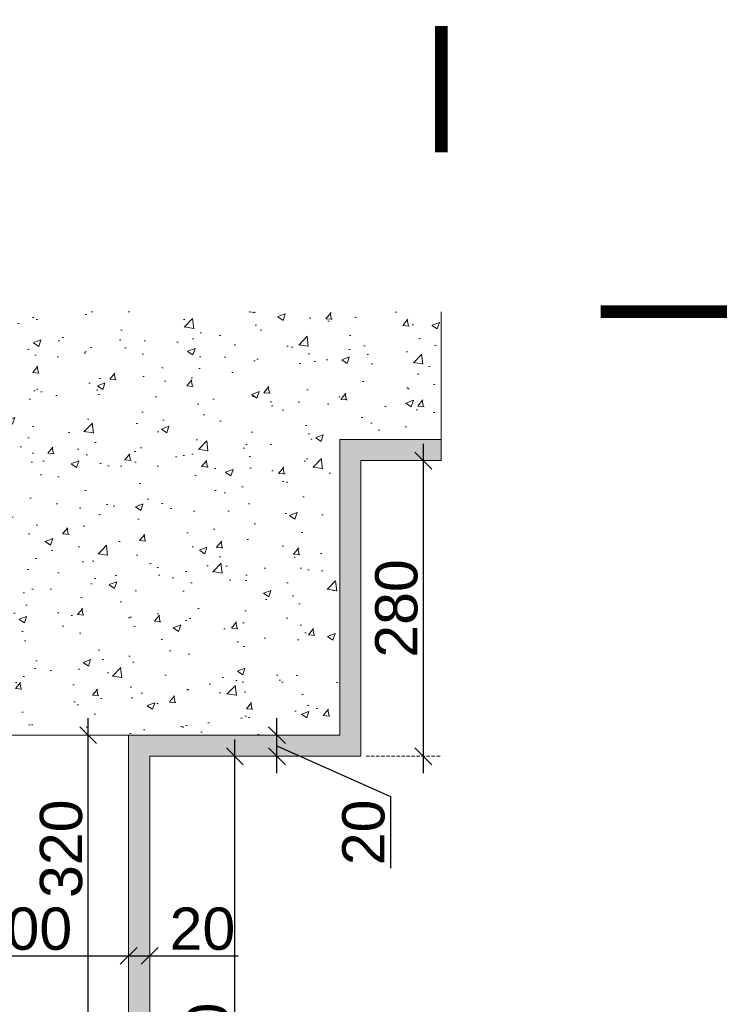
# Model space of a CAD drawing. Header units: millimetres. Extents: x 3652085 to 3778338, y -303702 to -273644.
# Tile 247 of 256: x 3701553 to 3702228, y -284761 to -283829. Entities that reach past the tile are written whole.
import ezdxf

# ---------------------------------------------------------------- set-up
doc = ezdxf.new("R2010")
doc.units = ezdxf.units.MM
doc.header["$PDMODE"] = 34
doc.linetypes.add('HIDDEN2', pattern=[4.7625, 3.175, -1.5875])
for name, color, linetype, lineweight in [('021 Various', 7, 'Continuous', 5), ('DIM-03    (HAUSART)', 111, 'Continuous', 5), ('SLAB    (HAUSART)_Pen_No__2', 8, 'Continuous', 15), ('SYMBOL-DETAIL    (HAUSART)', 2, 'Continuous', 5)]:
    doc.layers.add(name, color=color, linetype=linetype, lineweight=lineweight)
doc.styles.add('1-20 Eng HA', font='arial.ttf', dxfattribs={"height": 40})
doc.dimstyles.new('1-20 Eng HA', dxfattribs={"dimtxt": 40, "dimasz": 16, "dimexe": 16, "dimexo": 5, "dimgap": 5, "dimtad": 1, "dimdec": 0, "dimlfac": -1, "dimzin": 0, "dimdsep": 46, "dimtxsty": '1-20 Eng HA', "dimblk": 'OBLIQUE', "dimcen": 0.09, "dimdle": 16, "dimclrd": 256, "dimclre": 256, "dimclrt": 256, "dimadec": 0, "dimazin": 0, "dimtfac": 1, "dimtdec": 0, "dimtofl": 0, "dimtmove": 0, "dimatfit": 3, "dimldrblk": 'OBLIQUE', "dimfxl": 1, "dimtolj": 1, "dimtzin": 0, "dimlwe": 0, "dimarcsym": 0})

# ---------------------------------------------------------------- blocks, each defined once
blk = doc.blocks.new('_Oblique')
at = {"color": 0, "linetype": 'ByBlock', "lineweight": -2}
blk.add_line((-0.5, -0.5), (0.5, 0.5), dxfattribs=at)
blk = doc.blocks.new('*D453')
at = {"layer": 'Defpoints', "color": 0, "lineweight": 0, "transparency": 16777216}
for p in [(3701796.15, -284506.43), (3701796.15, -284506.43), (3701763.56, -284526.43)]:
    blk.add_point(p, dxfattribs=at)
at = {"layer": 'DIM-03    (HAUSART)', "lineweight": -2, "transparency": 16777216}
for p, q in [((3701796.15, -284542.43), (3701796.15, -284490.43)), ((3701796.15, -284516.43), (3701903.59, -284564.55)), ((3701903.59, -284564.55), (3701903.59, -284632.4))]:
    blk.add_line(p, q, dxfattribs=at)
at = {"layer": 'DIM-03    (HAUSART)', "linetype": 'HIDDEN2', "lineweight": 0, "transparency": 16777216}
for p, q in [((3701801.15, -284506.43), (3701812.15, -284506.43)), ((3701768.56, -284526.43), (3701812.15, -284526.43))]:
    blk.add_line(p, q, dxfattribs=at)
at = {"layer": 'DIM-03    (HAUSART)', "lineweight": -2, "transparency": 16777216, "xscale": 16, "yscale": 16, "zscale": 16}
for p, rotation in [((3701796.15, -284506.43), 90), ((3701796.15, -284526.43), 270)]:
    blk.add_blockref('_Oblique', p, dxfattribs=dict(at, rotation=rotation))
at = {"layer": 'DIM-03    (HAUSART)', "lineweight": 0, "transparency": 16777216, "insert": (3701878.17, -284598.47), "char_height": 40, "attachment_point": 5, "rotation": 90, "style": '1-20 Eng HA'}
blk.add_mtext('\\A1;20', dxfattribs=at)
blk = doc.blocks.new('*D484')
at = {"layer": 'Defpoints', "color": 0, "lineweight": 0, "transparency": 16777216}
for p in [(3701745.86, -284526.43, -165606.35), (3701756.3, -284526.43), (3701675.67, -284946.41, -180000)]:
    blk.add_point(p, dxfattribs=at)
at = {"layer": 'DIM-03    (HAUSART)', "lineweight": -2, "transparency": 16777216}
blk.add_line((3701756.3, -284962.41), (3701756.3, -284510.43), dxfattribs=at)
at = {"layer": 'DIM-03    (HAUSART)', "linetype": 'HIDDEN2', "lineweight": 0, "transparency": 16777216}
for p, q in [((3701750.86, -284526.43), (3701772.3, -284526.43)), ((3701680.67, -284946.41), (3701772.3, -284946.41))]:
    blk.add_line(p, q, dxfattribs=at)
at = {"layer": 'DIM-03    (HAUSART)', "lineweight": -2, "transparency": 16777216, "xscale": 16, "yscale": 16, "zscale": 16}
for p, rotation in [((3701756.3, -284526.43), 90), ((3701756.3, -284946.41), 270)]:
    blk.add_blockref('_Oblique', p, dxfattribs=dict(at, rotation=rotation))
at = {"layer": 'DIM-03    (HAUSART)', "lineweight": 0, "transparency": 16777216, "insert": (3701730.88, -284806.37), "char_height": 40, "attachment_point": 5, "rotation": 90, "style": '1-20 Eng HA'}
blk.add_mtext('\\A1;420', dxfattribs=at)
blk = doc.blocks.new('*D485')
at = {"layer": 'Defpoints', "color": 0, "lineweight": 0, "transparency": 16777216}
for p in [(3701875.67, -284246.4, -165606.35), (3701934.8, -284246.4), (3701875.67, -284526.43, -165606.35)]:
    blk.add_point(p, dxfattribs=at)
at = {"layer": 'DIM-03    (HAUSART)', "lineweight": -2, "transparency": 16777216}
blk.add_line((3701934.8, -284542.43), (3701934.8, -284230.4), dxfattribs=at)
at = {"layer": 'DIM-03    (HAUSART)', "linetype": 'HIDDEN2', "lineweight": 0, "transparency": 16777216}
for p, q in [((3701880.67, -284246.4), (3701950.8, -284246.4)), ((3701880.67, -284526.43), (3701950.8, -284526.43))]:
    blk.add_line(p, q, dxfattribs=at)
at = {"layer": 'DIM-03    (HAUSART)', "lineweight": -2, "transparency": 16777216, "xscale": 16, "yscale": 16, "zscale": 16}
for p, rotation in [((3701934.8, -284246.4), 90), ((3701934.8, -284526.43), 270)]:
    blk.add_blockref('_Oblique', p, dxfattribs=dict(at, rotation=rotation))
at = {"layer": 'DIM-03    (HAUSART)', "lineweight": 0, "transparency": 16777216, "insert": (3701909.38, -284386.41), "char_height": 40, "attachment_point": 5, "rotation": 90, "style": '1-20 Eng HA'}
blk.add_mtext('\\A1;280', dxfattribs=at)
blk = doc.blocks.new('*D444')
at = {"layer": 'Defpoints', "color": 0, "lineweight": 0, "transparency": 16777216}
for p in [(3701655.67, -284715.34), (3701455.67, -284743.23, -180000), (3701655.67, -284743.23, -180000)]:
    blk.add_point(p, dxfattribs=at)
at = {"layer": 'DIM-03    (HAUSART)', "linetype": 'HIDDEN2', "lineweight": 0, "transparency": 16777216}
for p, q in [((3701455.67, -284738.23), (3701455.67, -284699.34)), ((3701655.67, -284738.23), (3701655.67, -284699.34))]:
    blk.add_line(p, q, dxfattribs=at)
at = {"layer": 'DIM-03    (HAUSART)', "lineweight": -2, "transparency": 16777216}
blk.add_line((3701439.67, -284715.34), (3701671.67, -284715.34), dxfattribs=at)
at = {"layer": 'DIM-03    (HAUSART)', "lineweight": -2, "transparency": 16777216, "xscale": 16, "yscale": 16, "zscale": 16, "rotation": 180}
blk.add_blockref('_Oblique', (3701455.67, -284715.34), dxfattribs=at)
at = {"layer": 'DIM-03    (HAUSART)', "lineweight": -2, "transparency": 16777216, "xscale": 16, "yscale": 16, "zscale": 16}
blk.add_blockref('_Oblique', (3701655.67, -284715.34), dxfattribs=at)
at = {"layer": 'DIM-03    (HAUSART)', "lineweight": 0, "transparency": 16777216, "insert": (3701555.67, -284689.91), "char_height": 40, "attachment_point": 5, "style": '1-20 Eng HA'}
blk.add_mtext('\\A1;200', dxfattribs=at)
blk = doc.blocks.new('*D445')
at = {"layer": 'Defpoints', "color": 0, "lineweight": 0, "transparency": 16777216}
for p in [(3701675.67, -284715.34), (3701655.67, -284743.23, -180000), (3701675.67, -284743.23, -165606.35)]:
    blk.add_point(p, dxfattribs=at)
at = {"layer": 'DIM-03    (HAUSART)', "linetype": 'HIDDEN2', "lineweight": 0, "transparency": 16777216}
for p, q in [((3701655.67, -284738.23), (3701655.67, -284699.34)), ((3701675.67, -284738.23), (3701675.67, -284699.34))]:
    blk.add_line(p, q, dxfattribs=at)
at = {"layer": 'DIM-03    (HAUSART)', "lineweight": -2, "transparency": 16777216}
for p, q in [((3701639.67, -284715.34), (3701675.67, -284715.34)), ((3701675.67, -284715.34), (3701759.52, -284715.34))]:
    blk.add_line(p, q, dxfattribs=at)
at = {"layer": 'DIM-03    (HAUSART)', "lineweight": -2, "transparency": 16777216, "xscale": 16, "yscale": 16, "zscale": 16, "rotation": 180}
blk.add_blockref('_Oblique', (3701655.67, -284715.34), dxfattribs=at)
at = {"layer": 'DIM-03    (HAUSART)', "lineweight": -2, "transparency": 16777216, "xscale": 16, "yscale": 16, "zscale": 16}
blk.add_blockref('_Oblique', (3701675.67, -284715.34), dxfattribs=at)
at = {"layer": 'DIM-03    (HAUSART)', "lineweight": 0, "transparency": 16777216, "insert": (3701725.59, -284689.91), "char_height": 40, "attachment_point": 5, "style": '1-20 Eng HA'}
blk.add_mtext('\\A1;20', dxfattribs=at)
blk = doc.blocks.new('*D457')
at = {"layer": 'Defpoints', "color": 0, "lineweight": 0, "transparency": 16777216}
for p in [(3701599.3, -284506.43, -180000), (3701617.39, -284506.43), (3701599.3, -284826.42)]:
    blk.add_point(p, dxfattribs=at)
at = {"layer": 'DIM-03    (HAUSART)', "lineweight": -2, "transparency": 16777216}
blk.add_line((3701617.39, -284842.42), (3701617.39, -284490.43), dxfattribs=at)
at = {"layer": 'DIM-03    (HAUSART)', "linetype": 'HIDDEN2', "lineweight": 0, "transparency": 16777216}
for p, q in [((3701604.3, -284506.43), (3701633.39, -284506.43)), ((3701604.3, -284826.42), (3701633.39, -284826.42))]:
    blk.add_line(p, q, dxfattribs=at)
at = {"layer": 'DIM-03    (HAUSART)', "lineweight": -2, "transparency": 16777216, "xscale": 16, "yscale": 16, "zscale": 16}
for p, rotation in [((3701617.39, -284506.43), 90), ((3701617.39, -284826.42), 270)]:
    blk.add_blockref('_Oblique', p, dxfattribs=dict(at, rotation=rotation))
at = {"layer": 'DIM-03    (HAUSART)', "lineweight": 0, "transparency": 16777216, "insert": (3701591.95, -284613.94), "char_height": 40, "attachment_point": 5, "rotation": 90, "style": '1-20 Eng HA'}
blk.add_mtext('\\A1;320', dxfattribs=at)

msp = doc.modelspace()

# ---------------------------------------------------------------- hatches: boundary and pattern name
at = {"layer": '021 Various'}
h = msp.add_hatch(dxfattribs=at)
h.set_pattern_fill('SITEWORK_SAND', color=256, scale=10, style=0, pattern_type=2)
h.set_pattern_definition([(37.5, (-10144840.43, 2192290.282), (-0.62993358, 19.26823769), [0, -15.2, 0, -17, 0, -16.25]), (7.5, (-10144840.43, 2192290.282), (17.697767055, 28.22146065), [0, -8.2, 0, -13.7, 0, -5.25]), (327.5, (-10144852.73, 2192290.282), (31.141418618, 0.056590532), [0, -5, 0, -18, 0, -23.5]), (317.5, (-10144852.73, 2192290.282), (30.061266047, 8.776755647), [0, -2.5, 0, -11.8, 0, -13.5])])
h.paths.add_polyline_path([(3701623.33, -284927.93), (3701623.33, -284929.69, -0.268526), (3701614.86, -284929.69), (3701614.86, -284927.93), (3701592.08, -284927.93), (3701592.08, -284945.93), (3701598.83, -284945.93, 1), (3701598.83, -284945.43), (3701596.58, -284945.43), (3701596.58, -284944.93), (3701598.83, -284944.93, -1), (3701598.83, -284946.42), (3701675.67, -284946.42), (3701675.67, -284526.43), (3701830.31, -284526.43), (3701875.67, -284526.43), (3701875.67, -284526.43), (3701875.67, -284526.43), (3701875.67, -284526.43), (3701875.67, -284246.4), (3701951.63, -284246.4), (3701951.63, -284226.4), (3701855.67, -284226.4), (3701855.67, -284506.42), (3701830.31, -284506.43), (3701655.67, -284506.43), (3701655.67, -284926.42), (3701653.3, -284926.42), (3701653.3, -284927.93)])
at = {"layer": 'SLAB    (HAUSART)_Pen_No__2', "lineweight": 15}
h = msp.add_hatch(dxfattribs=at)
h.set_pattern_fill('AR-CONC', color=256, scale=0.4)
h.set_pattern_definition([(50, (3477757.38, -266462.08), (72.873868, -6.375634), [7.62, -83.82]), (355, (3477757.38, -266462.08), (-14.097369, 76.422738), [6.096, -67.056234]), (100.451445, (3477763.45, -266462.61), (58.776499, 70.0471), [6.476004, -71.236098]), (46.1842, (3477757.38, -266441.76), (108.431616, -16.81693), [11.43, -125.73]), (96.63556, (3477766.41, -266443.16), (94.961654, 98.97045), [9.71401, -106.854243]), (351.18415, (3477757.38, -266441.76), (94.961654, 98.97045), [9.143987, -100.583893]), (21, (3477767.54, -266446.84), (60.645757, -40.90608), [7.62, -83.82]), (326, (3477767.54, -266446.84), (24.720811, 73.675186), [6.096, -67.056]), (71.451445, (3477772.59, -266450.25), (85.366568, 32.769108), [6.476004, -71.235975]), (37.5, (3477757.378, -266462.08), (1.2354413, 33.8220155), [0, -66.2432, 0, -68.072, 0, -67.31]), (7.5, (3477757.378, -266462.08), (26.727865, 40.07223), [0, -38.8112, 0, -64.7192, 0, -25.654]), (327.5, (3477734.721, -266462.08), (54.236238, -2.2914976), [0, -25.4, 0, -79.248, 0, -105.156]), (317.5, (3477724.56, -266462.08), (59.251673, 10.170596), [0, -33.02, 0, -52.6288, 0, -74.676])])
h.paths.add_polyline_path([(3701193.56, -284186.43), (3701455.67, -284186.43), (3701455.67, -284246.43), (3701455.67, -284506.43), (3701855.67, -284506.43), (3701855.67, -284226.4), (3701951.63, -284226.4), (3701951.63, -284105.37), (3701193.56, -284105.37)])

# ---------------------------------------------------------------- linework, layer by layer
at = {"layer": '021 Various', "elevation": -165606.35}
msp.add_lwpolyline([(3701623.33, -284927.93), (3701623.33, -284929.69, -0.268526), (3701614.86, -284929.69), (3701614.86, -284927.93), (3701592.08, -284927.93), (3701592.08, -284945.93), (3701598.83, -284945.93, 1), (3701598.83, -284945.43), (3701596.58, -284945.43), (3701596.58, -284944.93), (3701598.83, -284944.93, -1), (3701598.83, -284946.42), (3701675.67, -284946.42), (3701675.67, -284526.43), (3701875.67, -284526.43), (3701875.67, -284246.4), (3701951.63, -284246.4), (3701951.63, -284226.4), (3701855.67, -284226.4), (3701855.67, -284506.43), (3701655.67, -284506.43), (3701655.67, -284926.42), (3701653.3, -284926.42), (3701653.3, -284927.93)], format="xyb", close=True, dxfattribs=at)
at = {"layer": 'SLAB    (HAUSART)_Pen_No__2', "elevation": -180000}
msp.add_lwpolyline([(3701193.56, -284105.37), (3701193.56, -284105.37), (3701193.56, -284186.43), (3701455.67, -284186.43), (3701455.67, -284246.43), (3701455.67, -284506.43), (3701855.67, -284506.43), (3701855.67, -284226.4), (3701951.63, -284226.4), (3701951.63, -284105.37)], dxfattribs=at)
at = {"layer": 'SYMBOL-DETAIL    (HAUSART)', "color": 171, "ltscale": 0.5, "elevation": -180000}
for points in [[(3701951.63, -287839.79, 12, 12, 0), (3701951.63, -287959.47, 0, 0, 0), (3701951.63, -285860.31, 0, 0, 0), (3701863.26, -285833.5, 0, 0, 0), (3702040, -285809.92, 0, 0, 0), (3701951.63, -285786.57, 0, 0, 0), (3701951.63, -283834.82, 12, 12, 0), (3701951.63, -283954.5, 0, 0, 0)], [(3702102.5, -284105.37, 12, 12, 0), (3702222.18, -284105.37, 0, 0, 0), (3701611.2, -284105.37, 0, 0, 0), (3701584.38, -284193.74, 0, 0, 0), (3701560.8, -284017, 0, 0, 0), (3701537.46, -284105.37, 0, 0, 0), (3700923.01, -284105.37, 12, 12, 0), (3701042.68, -284105.37, 0, 0, 0)]]:
    msp.add_lwpolyline(points, format="xyseb", dxfattribs=at)

# ---------------------------------------------------------------- dimensions: what is measured, and where the dimension line sits
at = {"layer": 'DIM-03    (HAUSART)', "lineweight": 0}
dim = msp.add_linear_dim(base=(3701934.8, -284246.4), p1=(3701875.67, -284526.43, -165606.35), p2=(3701875.67, -284246.4, -165606.35), angle=90, dimstyle='1-20 Eng HA', dxfattribs=at)
dim.commit()
dim.dimension.update_dxf_attribs({"geometry": '*D485', "text_midpoint": (3701909.38, -284386.41)})
dim = msp.add_linear_dim(base=(3701617.39, -284506.43), p1=(3701599.3, -284826.42), p2=(3701599.3, -284506.43, -180000), angle=90, dimstyle='1-20 Eng HA', dxfattribs=at)
dim.commit()
dim.dimension.update_dxf_attribs({"geometry": '*D457', "text_midpoint": (3701617.39, -284613.94), "dimtype": 160})
for base, p1, p2, picture, middle in [((3701796.15, -284506.43, -180000), (3701763.56, -284526.43, -180000), (3701796.15, -284506.43, -180000), '*D453', (3701903.59, -284569.55, -180000)), ((3701756.3, -284526.43), (3701675.67, -284946.41, -180000), (3701745.86, -284526.43, -165606.35), '*D484', (3701756.3, -284806.37))]:
    dim = msp.add_linear_dim(base=base, p1=p1, p2=p2, angle=90, dimstyle='1-20 Eng HA', override={"dimtmove": 1}, dxfattribs=at)
    dim.commit()
    dim.dimension.update_dxf_attribs({"geometry": picture, "text_midpoint": middle, "dimtype": 160})
for base, p1, p2, picture, middle in [((3701655.67, -284715.34), (3701455.67, -284743.23, -180000), (3701655.67, -284743.23, -180000), '*D444', (3701555.67, -284689.91)), ((3701675.67, -284715.34), (3701655.67, -284743.23, -180000), (3701675.67, -284743.23, -165606.35), '*D445', (3701725.59, -284689.91))]:
    dim = msp.add_linear_dim(base=base, p1=p1, p2=p2, dimstyle='1-20 Eng HA', dxfattribs=at)
    dim.commit()
    dim.dimension.update_dxf_attribs({"geometry": picture, "text_midpoint": middle})

doc.saveas('drawing.dxf')
